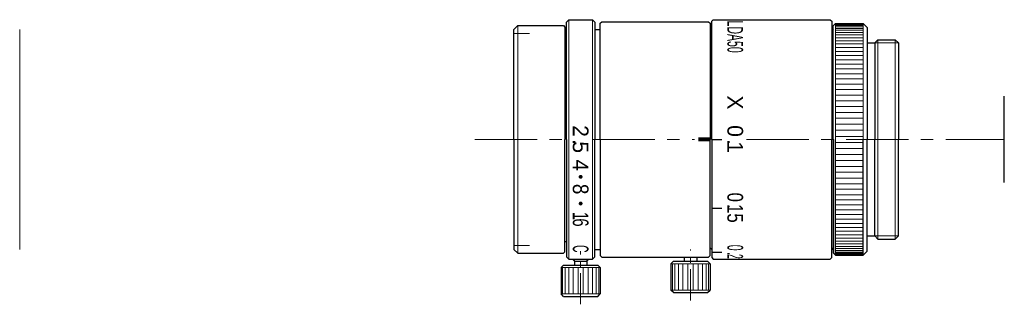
# Model space of a CAD drawing. Header units: millimetres. Extents: x -487 to 93, y 29 to 65.
import ezdxf
from ezdxf.enums import TextEntityAlignment as Align

# ---------------------------------------------------------------- set-up
doc = ezdxf.new("R2010")
doc.units = ezdxf.units.MM
doc.header["$LTSCALE"] = 0.25
doc.linetypes.add('CENTER', pattern=[50.8, 31.75, -6.35, 6.35, -6.35])
doc.layers.add('00_補助線', color=252, linetype='Continuous', lineweight=0, plot=False)
for name, color, linetype, lineweight in [('01_中心線', 1, 'CENTER', 20), ('03_寸法・文字', 50, 'Continuous', 20), ('iris＆image_circle', 7, 'Continuous', 30), ('画層1', 7, 'Continuous', 30)]:
    doc.layers.add(name, color=color, linetype=linetype, lineweight=lineweight)
doc.styles.add('VS Standard', font='txt', dxfattribs={"height": 3})

msp = doc.modelspace()

# ---------------------------------------------------------------- hatches: boundary and pattern name
at = {"layer": '03_寸法・文字'}
h = msp.add_hatch(color=256, dxfattribs=at)
h.dxf.hatch_style = 1
h.paths.add_polyline_path([(55.5, 50.25), (54, 50.25), (54, 49.75), (55.5, 49.75)])
h = msp.add_hatch(color=256, dxfattribs=at)
h.dxf.hatch_style = 1
h.paths.add_polyline_path([(39, 45.49, 1), (39, 44.99, 1)])
h = msp.add_hatch(color=256, dxfattribs=at)
h.dxf.hatch_style = 1
h.paths.add_polyline_path([(39, 42.08, 1), (39, 41.58, 1)])

# ---------------------------------------------------------------- linework, layer by layer
at = {"layer": '00_補助線'}
for q in [(-32.5, 64), (-32.5, 36)]:
    msp.add_line((-32.5, 50), q, dxfattribs=at)
at = {"layer": '00_補助線', "lineweight": 20}
for p, q in [((30.5, 63.5), (32.5, 63.5)), ((30.5, 36.5), (32.5, 36.5))]:
    msp.add_line(p, q, dxfattribs=at)
at = {"layer": '01_中心線'}
for p, q in [((25.5, 50), (37.5, 50)), ((40.5, 50), (53.5, 50)), ((60.14, 50), (93, 50))]:
    msp.add_line(p, q, dxfattribs=at)
at = {"layer": '01_中心線', "ltscale": 0.5}
for p, q in [((39, 29), (39, 35.75)), ((53, 29.5), (53, 36))]:
    msp.add_line(p, q, dxfattribs=at)
at = {"layer": '03_寸法・文字', "lineweight": 30}
for p, q in [((55.7, 50), (57, 50)), ((55.7, 41.25), (57, 41.25)), ((55.7, 35.66), (57, 35.66))]:
    msp.add_line(p, q, dxfattribs=at)
at = {"layer": 'iris＆image_circle'}
msp.add_line((93, 44.5), (93, 55.5), dxfattribs=at)
at = {"layer": '画層1'}
for p, q in [((30.5, 64), (31, 64.5)), ((31, 64.5), (36.8, 64.5)), ((36.8, 64.5), (37, 64.3)), ((37, 64.3), (37, 50)), ((37.2, 64.95), (37.5, 65.25)), ((37.2, 50), (37.2, 64.95)), ((37.5, 65.25), (40.5, 65.25)), ((40.5, 65.25), (40.8, 64.95)), ((40.8, 64.95), (40.8, 50)), ((41.5, 64.8), (41.7, 65)), ((41.5, 50), (41.5, 64.8)), ((41.7, 65), (55.3, 65)), ((55.3, 65), (55.5, 64.8)), ((55.5, 64.8), (55.5, 50)), ((55.7, 65.05), (55.9, 65.25)), ((55.7, 50), (55.7, 65.05)), ((55.7, 64), (55.7, 64.05)), ((55.9, 65.25), (70.8, 65.25)), ((70.8, 65.25), (71, 65.05)), ((71, 65.05), (71, 50)), ((71.2, 64.45), (71.5, 64.75)), ((71.2, 50), (71.2, 64.45)), ((71.5, 64.75), (75, 64.75)), ((75, 64.75), (75.5, 64.25)), ((75.5, 64.25), (75.5, 50)), ((30.5, 50), (30.5, 64)), ((37, 63), (37.2, 63)), ((40.8, 64), (41.5, 64)), ((55.5, 63.8), (55.7, 64)), ((71.2, 64), (71, 63.8)), ((75.5, 62.3), (76.5, 62.3)), ((76.5, 62.3), (76.9, 62.7)), ((76.5, 62.3), (76.5, 50)), ((76.9, 62.7), (79.1, 62.7)), ((79.1, 62.7), (79.5, 62.3)), ((79.5, 62.3), (79.5, 50)), ((30.5, 50), (30.5, 36)), ((37, 35.7), (37, 50)), ((37.2, 50), (37.2, 35.05)), ((40.8, 35.05), (40.8, 50)), ((41.5, 50), (41.5, 35.2)), ((55.5, 35.2), (55.5, 50)), ((55.7, 50), (55.7, 34.95)), ((71, 34.95), (71, 50)), ((71.2, 50), (71.2, 35.55)), ((71.5, 35.25), (71.5, 50)), ((75, 35.25), (75, 50)), ((75.5, 35.75), (75.5, 50)), ((76.5, 37.7), (76.5, 50)), ((79.5, 37.7), (79.5, 50)), ((75.5, 37.7), (76.5, 37.7)), ((76.5, 37.7), (76.9, 37.3)), ((79.1, 37.3), (79.5, 37.7)), ((37, 37), (37.2, 37)), ((76.9, 37.3), (79.1, 37.3)), ((30.5, 36), (31, 35.5)), ((31, 35.5), (36.8, 35.5)), ((36.8, 35.5), (37, 35.7)), ((40.8, 36), (41.5, 36)), ((41.5, 35.2), (41.7, 35)), ((55.3, 35), (55.5, 35.2)), ((55.5, 36.2), (55.7, 36)), ((55.7, 36), (55.7, 35.95)), ((71.2, 36), (71, 36.2)), ((71.2, 35.55), (71.5, 35.25)), ((71.5, 35.25), (75, 35.25)), ((75, 35.25), (75.5, 35.75)), ((36.82, 34), (36.5, 33.67)), ((36.82, 34), (41.17, 34)), ((37.2, 35.05), (37.5, 34.75)), ((37.5, 34.75), (40.5, 34.75)), ((38, 34.75), (38, 34.7)), ((38.2, 34.5), (38, 34.7)), ((38.2, 34.5), (38.2, 34)), ((38.2, 34.5), (39.8, 34.5)), ((40, 34.7), (39.8, 34.5)), ((39.8, 34.5), (39.8, 34)), ((40, 34.75), (40, 34.7)), ((40.5, 34.75), (40.8, 35.05)), ((41.17, 34), (41.5, 33.67)), ((41.7, 35), (55.3, 35)), ((50.82, 34.5), (50.5, 34.17)), ((50.5, 34.17), (50.5, 30.82)), ((50.82, 34.5), (55.18, 34.5)), ((52.2, 35), (52.2, 34.5)), ((53.8, 35), (53.8, 34.5)), ((55.18, 34.5), (55.5, 34.17)), ((55.5, 34.17), (55.5, 30.82)), ((55.7, 34.95), (55.9, 34.75)), ((55.9, 34.75), (70.8, 34.75)), ((70.8, 34.75), (71, 34.95)), ((36.5, 33.67), (36.5, 30.32)), ((41.5, 33.67), (41.5, 30.32)), ((36.82, 30), (36.5, 30.32)), ((41.17, 30), (41.5, 30.32)), ((50.82, 30.5), (50.5, 30.82)), ((50.82, 30.5), (55.18, 30.5)), ((55.18, 30.5), (55.5, 30.82)), ((36.82, 30), (41.17, 30))]:
    msp.add_line(p, q, dxfattribs=at)
at = {"layer": '画層1', "lineweight": 20}
for p, q in [((31, 64.5), (31, 50)), ((75, 64.75), (75, 50)), ((76.5, 62.3), (79.5, 62.3)), ((31, 35.5), (31, 50)), ((76.5, 37.7), (79.5, 37.7)), ((38.2, 34.75), (38.2, 34.5)), ((39.8, 34.75), (39.8, 34.5))]:
    msp.add_line(p, q, dxfattribs=at)
at = {"layer": '画層1', "lineweight": 9}
for p, q in [((37.5, 65.25), (37.5, 50)), ((40.5, 65.25), (40.5, 50)), ((71.5, 64.75), (71.5, 50)), ((75, 64.62), (71.5, 64.62)), ((75, 64.5), (71.5, 64.5)), ((75, 64.34), (71.5, 64.34)), ((75, 64.14), (71.5, 64.14)), ((75, 63.9), (71.5, 63.9)), ((75, 63.63), (71.5, 63.63)), ((75, 63.31), (71.5, 63.31)), ((75, 62.96), (71.5, 62.96)), ((75, 62.58), (71.5, 62.58)), ((75, 62.16), (71.5, 62.16)), ((75, 61.7), (71.5, 61.7)), ((76.9, 62.7), (76.9, 50)), ((79.1, 62.7), (79.1, 50)), ((75, 61.22), (71.5, 61.22)), ((75, 60.7), (71.5, 60.7)), ((75, 60.15), (71.5, 60.15)), ((75, 59.58), (71.5, 59.58)), ((75, 58.98), (71.5, 58.98)), ((75, 58.35), (71.5, 58.35)), ((75, 57.71), (71.5, 57.71)), ((75, 57.04), (71.5, 57.04)), ((75, 56.35), (71.5, 56.35)), ((75, 55.64), (71.5, 55.64)), ((75, 54.92), (71.5, 54.92)), ((75, 54.19), (71.5, 54.19)), ((75, 53.44), (71.5, 53.44)), ((75, 52.69), (71.5, 52.69)), ((75, 51.93), (71.5, 51.93)), ((75, 51.16), (71.5, 51.16)), ((75, 50.39), (71.5, 50.39)), ((37.5, 34.75), (37.5, 50)), ((40.5, 34.75), (40.5, 50)), ((75, 49.61), (71.5, 49.61)), ((76.9, 37.3), (76.9, 50)), ((79.1, 37.3), (79.1, 50)), ((75, 48.84), (71.5, 48.84)), ((75, 48.07), (71.5, 48.07)), ((75, 47.31), (71.5, 47.31)), ((75, 46.56), (71.5, 46.56)), ((75, 45.81), (71.5, 45.81)), ((75, 45.08), (71.5, 45.08)), ((75, 44.36), (71.5, 44.36)), ((75, 43.65), (71.5, 43.65)), ((75, 42.96), (71.5, 42.96)), ((75, 42.29), (71.5, 42.29)), ((75, 41.65), (71.5, 41.65)), ((75, 41.02), (71.5, 41.02)), ((75, 40.42), (71.5, 40.42)), ((75, 39.85), (71.5, 39.85)), ((75, 39.3), (71.5, 39.3)), ((75, 38.78), (71.5, 38.78)), ((75, 38.3), (71.5, 38.3)), ((75, 37.84), (71.5, 37.84)), ((75, 37.42), (71.5, 37.42)), ((75, 37.04), (71.5, 37.04)), ((75, 36.69), (71.5, 36.69)), ((75, 36.37), (71.5, 36.37)), ((75, 36.1), (71.5, 36.1)), ((75, 35.86), (71.5, 35.86)), ((75, 35.66), (71.5, 35.66)), ((75, 35.5), (71.5, 35.5)), ((75, 35.38), (71.5, 35.38)), ((38, 34.7), (40, 34.7)), ((50.5, 34.17), (55.5, 34.17)), ((50.69, 30.82), (50.69, 34.17)), ((51.02, 30.82), (51.02, 34.17)), ((51.48, 30.82), (51.48, 34.17)), ((52.04, 30.82), (52.04, 34.17)), ((52.67, 30.82), (52.67, 34.17)), ((53.33, 30.82), (53.33, 34.17)), ((53.96, 30.82), (53.96, 34.17)), ((54.52, 30.82), (54.52, 34.17)), ((54.98, 30.82), (54.98, 34.17)), ((55.31, 30.82), (55.31, 34.17)), ((36.5, 33.67), (41.5, 33.67)), ((36.69, 30.32), (36.69, 33.67)), ((37.02, 30.32), (37.02, 33.67)), ((37.48, 30.32), (37.48, 33.67)), ((38.04, 30.32), (38.04, 33.67)), ((38.67, 30.32), (38.67, 33.67)), ((39.32, 30.32), (39.32, 33.67)), ((39.96, 30.32), (39.96, 33.67)), ((40.52, 30.32), (40.52, 33.67)), ((40.98, 30.32), (40.98, 33.67)), ((41.31, 30.32), (41.31, 33.67)), ((36.5, 30.32), (41.5, 30.32)), ((50.5, 30.82), (55.5, 30.82))]:
    msp.add_line(p, q, dxfattribs=at)

# ---------------------------------------------------------------- texts
at = {"layer": '03_寸法・文字', "style": 'VS Standard'}
for s, width, p in [('LDA50', 0.5, (59.7, 63.09)), ('8', 0.9, (40, 43.67)), ('0', 0.8, (59.7, 42.63)), ('15', 0.8, (59.7, 40.58)), ('.', 0.8, (59.7, 41.44)), ('1', 0.7, (40, 40.25)), ('6', 0.7, (40, 39.42)), ('C', 0.5, (40, 36.07)), ('0', 0.5, (59.7, 36.21)), ('.', 0.5, (59.7, 35.49)), ('2', 0.4, (59.7, 35.1))]:
    msp.add_text(s, height=2, rotation=270, dxfattribs=dict(at, width=width)).set_placement(p, align=Align.TOP_CENTER)
for s, p in [('X', (59.7, 54.71)), ('2', (40, 51.07)), ('0', (59.7, 51.07)), ('.', (40, 49.69)), ('5', (40, 49.01)), ('.', (59.7, 49.69)), ('1', (59.7, 49.01)), ('4', (40, 46.71))]:
    msp.add_text(s, height=2, rotation=270, dxfattribs=at).set_placement(p, align=Align.TOP_CENTER)

doc.saveas('drawing.dxf')
